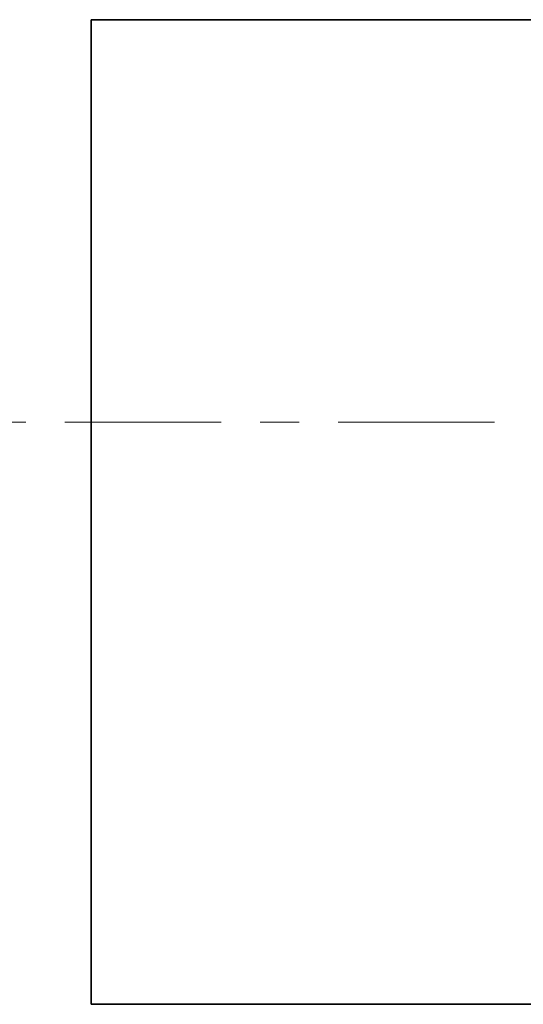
# Model space of a CAD drawing. Header units: metres. Extents: x -3 to 135, y -4 to 27.
# Tile 22 of 81: x 8.27 to 10.32, y 16.4 to 20.4. Entities that reach past the tile are written whole.
import ezdxf

# ---------------------------------------------------------------- set-up
doc = ezdxf.new("R2010")
doc.units = ezdxf.units.M
doc.linetypes.add('Rasterlinie', pattern=[1.1112499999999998, 0.6349999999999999, -0.15875, 0.15875, -0.15875])
doc.layers.add('S-FNDN', color=32, linetype='Continuous', lineweight=35)
doc.layers.add('S-GRID', color=1, linetype='Continuous', lineweight=9)

msp = doc.modelspace()

# ---------------------------------------------------------------- linework, layer by layer
at = {"layer": 'S-FNDN'}
for p, q in [((8.5635261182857, 20.3993052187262), (10.5435261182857, 20.3993052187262)), ((8.563526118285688, 16.3993052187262), (8.5635261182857, 20.3993052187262)), ((10.54352611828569, 16.39930521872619), (8.563526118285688, 16.3993052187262))]:
    msp.add_line(p, q, dxfattribs=at)
at = {"layer": 'S-GRID', "linetype": 'Rasterlinie'}
msp.add_line((-2.655727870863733, 18.76367655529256), (47.21519007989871, 18.7636765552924), dxfattribs=at)

doc.saveas('drawing.dxf')
